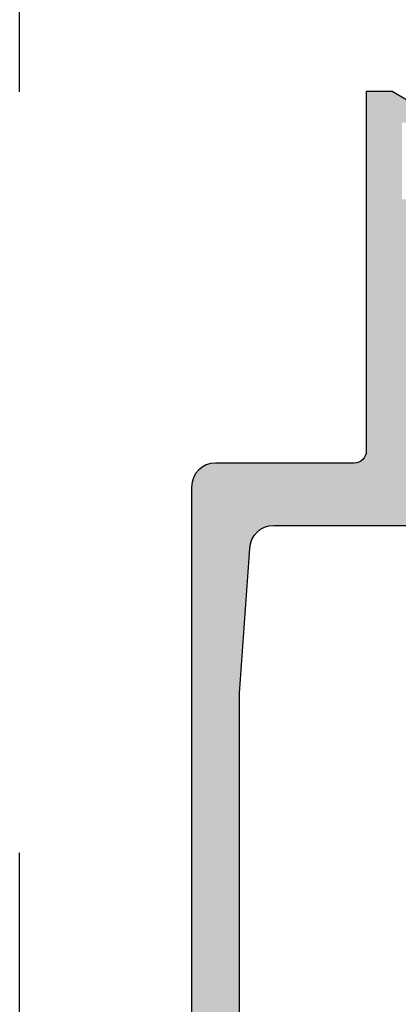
# Model space of a CAD drawing. Header units: millimetres. Extents: x 247761 to 294611, y 172579 to 236863.
# Tile 93 of 256: x 249726 to 249741, y 185822 to 185863. Entities that reach past the tile are written whole.
import ezdxf

# ---------------------------------------------------------------- set-up
doc = ezdxf.new("R2010")
doc.units = ezdxf.units.MM
doc.linetypes.add('ČÁRKOVANÁ', pattern=[19.049999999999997, 12.7, -6.35])
doc.layers.add('FASÁDA DETAILNÍ', color=4, linetype='Continuous')
doc.layers.add('NOVA', color=240, linetype='Continuous')

# ---------------------------------------------------------------- blocks, each defined once
blk = doc.blocks.new('A$C69D17D4D')
at = {"layer": 'FASÁDA DETAILNÍ'}
h = blk.add_hatch(color=256, dxfattribs=at)
edge = h.paths.add_edge_path()
edge.add_arc((-24911.3180359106, 12423.51065356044), 0.5000674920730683, 180.0077324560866, 269.9922675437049)
edge.add_line((-24911.31810339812, 12423.01058607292), (-24907.31810339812, 12423.01058607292))
edge.add_arc((-24907.31817088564, 12423.51065356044), 0.5000674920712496, 270.007732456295, 359.9922675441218)
edge.add_line((-24906.81810339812, 12423.51058607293), (-24906.81810339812, 12424.81063490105))
edge.add_arc((-24907.31814029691, 12424.81059800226), 0.5000369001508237, 0.004227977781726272, 89.99577202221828)
edge.add_line((-24907.31810339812, 12425.31063490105), (-24907.81810339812, 12425.31063490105))
edge.add_line((-24907.81810339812, 12425.31063490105), (-24907.81810339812, 12424.31063490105))
edge.add_line((-24907.81810339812, 12424.31063490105), (-24909.31810339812, 12424.31063490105))
edge.add_arc((-24909.31814037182, 12425.31059792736), 0.9999630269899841, 179.997881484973, 270.00211851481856, ccw=False)
edge.add_line((-24910.31810339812, 12425.31063490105), (-24910.31810339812, 12429.31063490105))
edge.add_arc((-24909.31802652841, 12429.31055803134), 1.000076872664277, 90.00440397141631, 179.9955960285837, ccw=False)
edge.add_line((-24909.31810339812, 12430.31063490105), (-24907.81810339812, 12430.31063490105))
edge.add_line((-24907.81810339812, 12430.31063490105), (-24907.81810339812, 12429.31063490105))
edge.add_line((-24907.81810339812, 12429.31063490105), (-24907.31810339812, 12429.31063490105))
edge.add_arc((-24907.31804592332, 12429.81057742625), 0.4999425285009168, 269.9934131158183, 360.0065868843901)
edge.add_line((-24906.81810339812, 12429.81063490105), (-24906.81810339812, 12432.61062269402))
edge.add_arc((-24907.31810339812, 12432.61062269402), 0.5, 0, 90)
edge.add_line((-24907.31810339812, 12433.11062269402), (-24907.51810339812, 12433.11062269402))
edge.add_arc((-24907.51810339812, 12432.61062269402), 0.5, 90, 180)
edge.add_line((-24908.01810339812, 12432.61062269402), (-24908.01810339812, 12432.11062269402))
edge.add_arc((-24908.51813849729, 12432.11065779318), 0.5000351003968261, 270.0040217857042, 359.9959782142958, ccw=False)
edge.add_line((-24908.51810339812, 12431.61062269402), (-24909.31810644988, 12431.61062269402))
edge.add_arc((-24909.31808988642, 12432.11063925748), 0.5000165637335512, 180.001897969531, 269.9981020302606, ccw=False)
edge.add_line((-24909.81810644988, 12432.11062269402), (-24909.81810644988, 12463.41061659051))
edge.add_line((-24909.81810644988, 12463.41061659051), (-24909.38570981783, 12469.44907421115))
edge.add_arc((-24908.38649013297, 12469.41061815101), 0.9999594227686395, 90, 177.7959971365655, ccw=False)
edge.add_line((-24908.38649013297, 12470.41057757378), (-24901.71803792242, 12470.41057757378))
edge.add_arc((-24901.71803792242, 12469.91057757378), 0.5, 0, 90, ccw=False)
edge.add_line((-24901.21803792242, 12469.91057757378), (-24901.21803792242, 12469.01057757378))
edge.add_arc((-24900.71803792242, 12469.01057757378), 0.5, 179.9999999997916, 270)
edge.add_line((-24900.71803792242, 12468.51057757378), (-24899.31803639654, 12468.51057757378))
edge.add_arc((-24899.05051580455, 12468.43174112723), 0.278895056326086, 88.83541062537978, 163.5801235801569, ccw=False)
edge.add_line((-24899.04484739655, 12468.71057857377), (-24898.59125339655, 12468.71057857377))
edge.add_arc((-24898.58559273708, 12468.43171047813), 0.2789255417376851, 16.424594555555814, 91.16287007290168, ccw=False)
edge.add_line((-24898.31804939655, 12468.51057757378), (-24896.43803839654, 12468.51057757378))
edge.add_arc((-24896.43803839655, 12468.81057757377), 0.2999999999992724, 270.0000000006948, 360)
edge.add_line((-24896.13803839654, 12468.81057757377), (-24896.13803839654, 12469.79055189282))
edge.add_arc((-24896.43803839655, 12469.79055189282), 0.3000000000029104, 0, 89.9999999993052)
edge.add_line((-24896.43803839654, 12470.09055189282), (-24899.19803639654, 12470.09055189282))
edge.add_arc((-24899.19803639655, 12470.21055189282), 0.1199999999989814, 180, 270.000000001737, ccw=False)
edge.add_line((-24899.31803639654, 12470.21055189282), (-24899.31803639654, 12474.51057757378))
edge.add_arc((-24898.81803639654, 12474.51057757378), 0.5, 90, 180, ccw=False)
edge.add_line((-24898.81803639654, 12475.01057757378), (-24898.11803639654, 12475.01057757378))
edge.add_line((-24898.11803639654, 12475.01057757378), (-24895.72521607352, 12473.62908211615))
edge.add_arc((-24895.65615618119, 12473.74869735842), 0.1381197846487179, 239.9999999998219, 360)
edge.add_line((-24895.51803639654, 12473.74869735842), (-24895.51803639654, 12477.51057757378))
edge.add_arc((-24893.51803639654, 12477.51057757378), 2, 90, 180, ccw=False)
edge.add_line((-24893.51803639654, 12479.51057757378), (-24892.95004101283, 12479.51057757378))
edge.add_arc((-24892.95004101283, 12480.01057757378), 0.500000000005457, 270, 304.4790717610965)
edge.add_arc((-24895.49751429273, 12483.72007617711), 4.999999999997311, 304.4790717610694, 354.6507719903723)
edge.add_arc((-24890.65616305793, 12483.27245778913), 0.138119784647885, 352.2975625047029, 479.9999999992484)
edge.add_line((-24890.72522295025, 12483.3920730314), (-24893.11804327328, 12482.01057757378))
edge.add_line((-24893.11804327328, 12482.01057757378), (-24893.81804327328, 12482.01057757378))
edge.add_arc((-24893.81804327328, 12482.51057757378), 0.5, 180, 270, ccw=False)
edge.add_line((-24894.31804327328, 12482.51057757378), (-24894.31804327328, 12486.81060325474))
edge.add_arc((-24894.19804327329, 12486.81060325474), 0.1199999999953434, 90, 180, ccw=False)
edge.add_line((-24894.19804327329, 12486.93060325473), (-24891.43804527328, 12486.93060325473))
edge.add_arc((-24891.43804527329, 12487.23060325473), 0.3000000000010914, 270.0000000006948, 360)
edge.add_line((-24891.13804527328, 12487.23060325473), (-24891.13804527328, 12488.21057757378))
edge.add_arc((-24891.43804527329, 12488.21057757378), 0.3000000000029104, 0, 89.9999999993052)
edge.add_line((-24891.43804527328, 12488.51057757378), (-24893.31805627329, 12488.51057757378))
edge.add_arc((-24893.58559961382, 12488.58944466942), 0.2789255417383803, 268.83712992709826, 343.5754054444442, ccw=False)
edge.add_line((-24893.59126027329, 12488.31057657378), (-24894.04485427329, 12488.31057657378))
edge.add_arc((-24894.05052268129, 12488.58941402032), 0.2788950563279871, 196.4198764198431, 271.1645893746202, ccw=False)
edge.add_line((-24894.31804327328, 12488.51057757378), (-24897.3181017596, 12488.51057757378))
edge.add_line((-24897.3181017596, 12488.51057757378), (-24898.01820465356, 12487.81050520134))
edge.add_line((-24898.01820465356, 12487.81050520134), (-24898.01820465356, 12487.21049909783))
edge.add_line((-24898.01820465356, 12487.21049909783), (-24896.41819855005, 12487.21049909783))
edge.add_arc((-24896.41820799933, 12486.71048964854), 0.5000094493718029, 0.0010827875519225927, 89.99891721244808, ccw=False)
edge.add_line((-24895.91819855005, 12486.71049909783), (-24895.91819855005, 12486.31507101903))
edge.add_arc((-24896.41819855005, 12486.31507101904), 0.5, 344.99999999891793, 359.9999999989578, ccw=False)
edge.add_line((-24895.93523563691, 12486.18566149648), (-24896.31944443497, 12484.75177474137))
edge.add_arc((-24897.28537026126, 12485.01059378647), 0.9999999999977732, 270, 345.00000000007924, ccw=False)
edge.add_line((-24897.28537026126, 12484.01059378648), (-24903.01819244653, 12484.01059378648))
edge.add_line((-24903.01819244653, 12484.01059378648), (-24903.01819244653, 12487.21049909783))
edge.add_line((-24903.01819244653, 12487.21049909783), (-24902.21820465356, 12487.21049909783))
edge.add_line((-24902.21820465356, 12487.21049909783), (-24902.21820465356, 12487.81050520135))
edge.add_line((-24902.21820465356, 12487.81050520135), (-24903.43063751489, 12488.51048689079))
edge.add_line((-24903.43063751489, 12488.51048689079), (-24904.51819244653, 12488.51048689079))
edge.add_line((-24904.51819244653, 12488.51048689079), (-24904.51819244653, 12473.51057757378))
edge.add_arc((-24905.01819244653, 12473.51057757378), 0.5, -90, 0, ccw=False)
edge.add_line((-24905.01819244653, 12473.01057757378), (-24910.81810339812, 12473.01057757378))
edge.add_arc((-24910.81810339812, 12472.01057757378), 1, 90, 180)
edge.add_line((-24911.81810339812, 12472.01057757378), (-24911.81810339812, 12423.51058607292))
edge = h.paths.add_edge_path(flags=16)
edge.add_line((-24902.21820465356, 12482.41059378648), (-24897.81820465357, 12482.41059378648))
edge.add_arc((-24897.81820465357, 12481.91059378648), 0.5, 0, 90, ccw=False)
edge.add_line((-24897.31820465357, 12481.91059378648), (-24897.31820465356, 12477.51059378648))
edge.add_arc((-24897.81820465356, 12477.51059378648), 0.5, -90, 0, ccw=False)
edge.add_line((-24897.81820465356, 12477.01059378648), (-24902.21820465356, 12477.01059378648))
edge.add_arc((-24902.21820465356, 12477.51059378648), 0.5, 180, 270, ccw=False)
edge.add_line((-24902.71820465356, 12477.51059378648), (-24902.71820465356, 12481.91059378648))
edge.add_arc((-24902.21820465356, 12481.91059378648), 0.5, 90, 180, ccw=False)
at = {"layer": 'FASÁDA DETAILNÍ', "linetype": 'ČÁRKOVANÁ', "ltscale": 5}
blk.add_lwpolyline([(1650.999978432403, 1249.00002156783), (-24919.00002156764, 1249.000021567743), (-24919.00002156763, 24919.00002156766), (1650.999978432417, 24919.00002156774)], close=True, dxfattribs=at)
at = {"layer": 'FASÁDA DETAILNÍ'}
for points in [[(-24909.81810644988, 12432.11062269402), (-24909.81810644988, 12463.41061659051), (-24909.38570981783, 12469.44907421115, -0.4029911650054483), (-24908.38649013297, 12470.41057757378), (-24901.71803792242, 12470.41057757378, -0.4142135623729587)], [(-24902.21820465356, 12487.81050520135), (-24903.43063751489, 12488.51048689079), (-24904.51819244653, 12488.51048689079), (-24904.51819244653, 12473.51057757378, -0.4142135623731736), (-24905.01819244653, 12473.01057757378), (-24910.81810339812, 12473.01057757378, 0.414213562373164), (-24911.81810339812, 12472.01057757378), (-24911.81810339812, 12423.51058607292, 0.4141345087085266)]]:
    blk.add_lwpolyline(points, format="xyb", dxfattribs=at)

msp = doc.modelspace()

# ---------------------------------------------------------------- block references
at = {"layer": 'NOVA', "ltscale": 300}
msp.add_blockref('A$C69D17D4D', (274644.5174331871, 173371.2585875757), dxfattribs=at)

doc.saveas('drawing.dxf')
